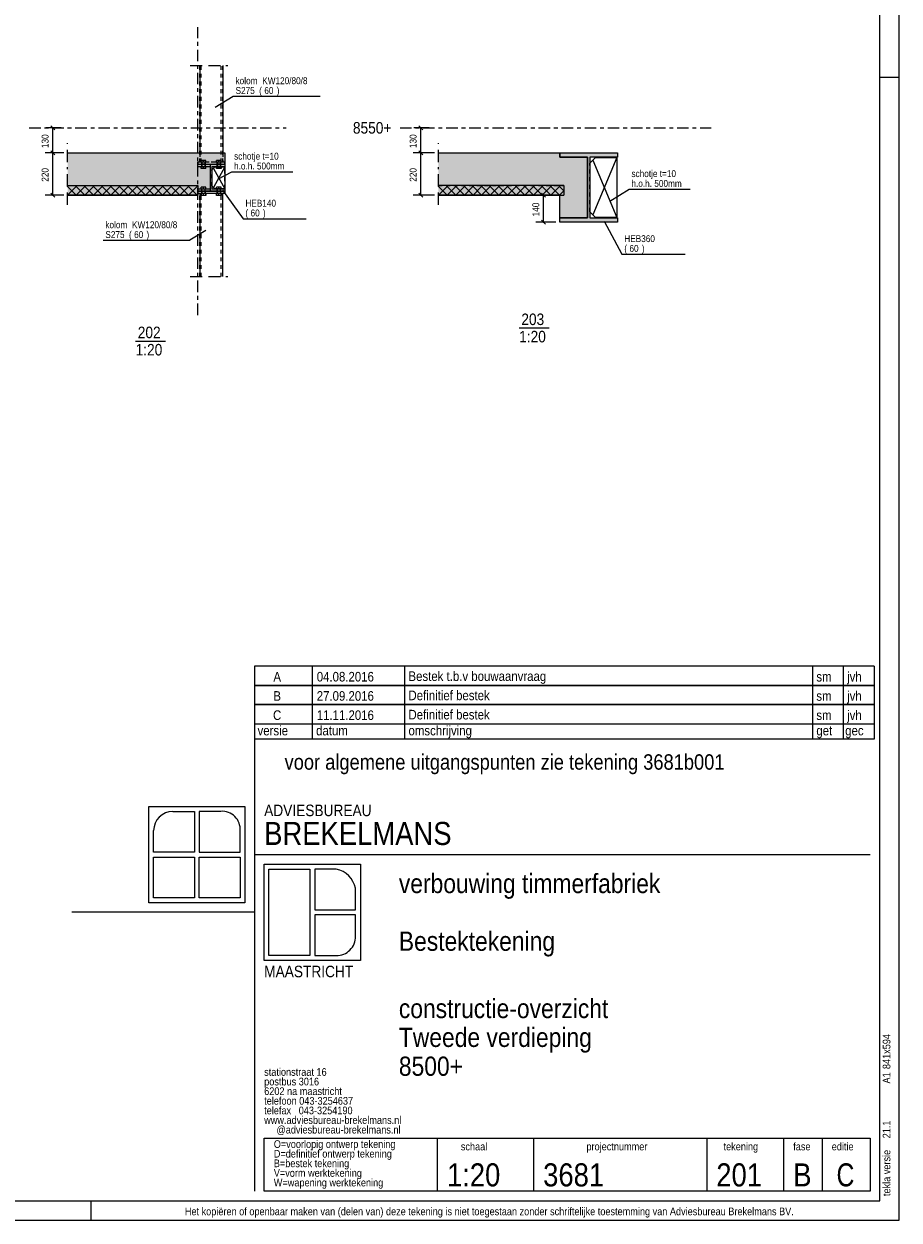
# Model space of a CAD drawing. Header units: millimetres. Extents: x -914 to -73, y -1403 to -809.
# Tile 53 of 79: x -301 to -73, y -1403 to -1092. Entities that reach past the tile are written whole.
import ezdxf

# ---------------------------------------------------------------- set-up
doc = ezdxf.new("R2010")
doc.units = ezdxf.units.MM
for name, pattern in [('XKITLINE00', [0]), ('XKITLINE01', [4, 1, -1, 1, -1]), ('XKITLINE02', [4, 2, -2]), ('XKITLINE03', [6, 3, -1, 1, -1])]:
    doc.linetypes.add(name, pattern=pattern)
for name, color, linetype, lineweight in [('Bout', 3, 'Continuous', 0), ('Grafisch object', 3, 'Continuous', 0), ('Offset', 4, 'Continuous', 0), ('Onderdeel', 2, 'Continuous', 0), ('Onderdeel label', 2, 'Continuous', 0), ('Overige objecten', 7, 'Continuous', 0), ('Stramien', 4, 'Continuous', 0), ('Tekening kader', 3, 'Continuous', 0), ('Tekst', 7, 'Continuous', 0)]:
    doc.layers.add(name, color=color, linetype=linetype, lineweight=lineweight)
doc.styles.add('ARIAL', font='arial.ttf')

msp = doc.modelspace()

# ---------------------------------------------------------------- hatches: boundary and pattern name
at = {"layer": 'Onderdeel'}
for points in [[(-255.41, -1125.55), (-255.41, -1128.55), (-252.08, -1128.55), (-252.08, -1135.55), (-255.41, -1135.55), (-255.43, -1136.55), (-289.23, -1136.55), (-289.23, -1125.55)], [(-255.41, -1128.55), (-255.41, -1125.55), (-248.41, -1125.55), (-248.41, -1128.55)], [(-161.31, -1136.55), (-192.85, -1136.55), (-192.85, -1125.55), (-161.31, -1125.55)], [(-161.31, -1126.68), (-161.31, -1125.55), (-146.31, -1125.55), (-146.31, -1126.68), (-153.5, -1126.68), (-153.5, -1142.43), (-146.31, -1142.43), (-146.31, -1143.55), (-161.31, -1143.55), (-161.31, -1142.43), (-154.12, -1142.43), (-154.12, -1126.68)], [(-255.41, -1129.15), (-255.41, -1128.55), (-248.41, -1128.55), (-248.41, -1129.15), (-251.73, -1129.15), (-251.73, -1134.95), (-248.41, -1134.95), (-248.41, -1135.55), (-255.41, -1135.55), (-255.41, -1134.95), (-252.08, -1134.95), (-252.08, -1129.15)], [(-161.31, -1142.43), (-161.31, -1126.68), (-154.12, -1126.68), (-154.12, -1142.43)], [(-255.41, -1136.55), (-289.23, -1136.55), (-289.23, -1134.05), (-255.41, -1134.05)], [(-160.31, -1136.55), (-192.85, -1136.55), (-192.85, -1134.05), (-160.31, -1134.05)]]:
    msp.add_hatch(color=256, dxfattribs=at).paths.add_polyline_path(points, flags=17)

# ---------------------------------------------------------------- linework, layer by layer
at = {"layer": 'Bout', "linetype": 'XKITLINE02', "lineweight": 0}
for p, q in [((-253.31, -1127.5), (-254.51, -1127.5)), ((-254.51, -1128), (-254.51, -1127.5)), ((-254.51, -1128), (-254.51, -1127.5)), ((-254.51, -1128), (-254.51, -1127.5)), ((-254.51, -1128), (-254.51, -1127.5)), ((-253.31, -1128), (-254.51, -1128)), ((-254.36, -1128.5), (-254.36, -1128)), ((-254.36, -1128.5), (-254.36, -1128)), ((-253.46, -1128.5), (-254.36, -1128.5)), ((-254.36, -1129.15), (-254.36, -1128.55)), ((-254.36, -1129.15), (-254.36, -1128.55)), ((-253.46, -1128.55), (-254.36, -1128.55)), ((-254.31, -1129.15), (-254.31, -1128)), ((-254.31, -1128), (-254.31, -1129.15)), ((-253.91, -1128), (-253.91, -1127.5)), ((-253.91, -1128), (-253.91, -1127.5)), ((-253.91, -1128), (-253.91, -1127.5)), ((-253.91, -1128), (-253.91, -1127.5)), ((-253.51, -1129.15), (-253.51, -1128)), ((-253.51, -1128), (-253.51, -1129.15)), ((-253.48, -1128.55), (-253.46, -1128.55)), ((-253.46, -1128.5), (-253.46, -1128)), ((-253.46, -1128.5), (-253.46, -1128)), ((-253.46, -1129.15), (-253.46, -1128.55)), ((-253.46, -1129.15), (-253.46, -1128.55)), ((-253.31, -1128), (-253.31, -1127.5)), ((-253.31, -1128), (-253.31, -1127.5)), ((-253.31, -1128), (-253.31, -1127.5)), ((-253.31, -1128), (-253.31, -1127.5)), ((-249.31, -1127.5), (-250.51, -1127.5)), ((-250.51, -1128), (-250.51, -1127.5)), ((-250.51, -1128), (-250.51, -1127.5)), ((-250.51, -1128), (-250.51, -1127.5)), ((-250.51, -1128), (-250.51, -1127.5)), ((-249.31, -1128), (-250.51, -1128)), ((-250.36, -1128.5), (-250.36, -1128)), ((-250.36, -1128.5), (-250.36, -1128)), ((-249.46, -1128.5), (-250.36, -1128.5)), ((-250.36, -1129.15), (-250.36, -1128.55)), ((-250.36, -1129.15), (-250.36, -1128.55)), ((-249.46, -1128.55), (-250.36, -1128.55)), ((-250.31, -1129.15), (-250.31, -1128)), ((-250.31, -1128), (-250.31, -1129.15)), ((-249.91, -1128), (-249.91, -1127.5)), ((-249.91, -1128), (-249.91, -1127.5)), ((-249.91, -1128), (-249.91, -1127.5)), ((-249.91, -1128), (-249.91, -1127.5)), ((-249.51, -1129.15), (-249.51, -1128)), ((-249.51, -1128), (-249.51, -1129.15)), ((-249.48, -1128.55), (-249.46, -1128.55)), ((-249.46, -1128.5), (-249.46, -1128)), ((-249.46, -1128.5), (-249.46, -1128)), ((-249.46, -1129.15), (-249.46, -1128.55)), ((-249.46, -1129.15), (-249.46, -1128.55)), ((-249.31, -1128), (-249.31, -1127.5)), ((-249.31, -1128), (-249.31, -1127.5)), ((-249.31, -1128), (-249.31, -1127.5)), ((-249.31, -1128), (-249.31, -1127.5)), ((-253.31, -1129.15), (-254.51, -1129.15)), ((-254.51, -1129.65), (-254.51, -1129.15)), ((-254.51, -1129.65), (-254.51, -1129.15)), ((-254.51, -1129.65), (-254.51, -1129.15)), ((-254.51, -1129.65), (-254.51, -1129.15)), ((-253.31, -1129.65), (-254.51, -1129.65)), ((-253.91, -1129.65), (-253.91, -1129.15)), ((-253.91, -1129.65), (-253.91, -1129.15)), ((-253.91, -1129.65), (-253.91, -1129.15)), ((-253.91, -1129.65), (-253.91, -1129.15)), ((-253.31, -1129.65), (-253.31, -1129.15)), ((-253.31, -1129.65), (-253.31, -1129.15)), ((-253.31, -1129.65), (-253.31, -1129.15)), ((-253.31, -1129.65), (-253.31, -1129.15)), ((-249.31, -1129.15), (-250.51, -1129.15)), ((-250.51, -1129.65), (-250.51, -1129.15)), ((-250.51, -1129.65), (-250.51, -1129.15)), ((-250.51, -1129.65), (-250.51, -1129.15)), ((-250.51, -1129.2), (-250.51, -1129.65)), ((-249.31, -1129.65), (-250.51, -1129.65)), ((-249.91, -1129.65), (-249.91, -1129.15)), ((-249.91, -1129.65), (-249.91, -1129.15)), ((-249.91, -1129.65), (-249.91, -1129.15)), ((-249.91, -1129.2), (-249.91, -1129.65)), ((-249.31, -1129.65), (-249.31, -1129.15)), ((-249.31, -1129.65), (-249.31, -1129.15)), ((-249.31, -1129.65), (-249.31, -1129.15)), ((-249.31, -1129.2), (-249.31, -1129.65)), ((-253.31, -1134.45), (-254.51, -1134.45)), ((-254.51, -1134.95), (-254.51, -1134.45)), ((-254.51, -1134.95), (-254.51, -1134.45)), ((-254.51, -1134.95), (-254.51, -1134.45)), ((-254.51, -1134.95), (-254.51, -1134.45)), ((-253.31, -1134.95), (-254.51, -1134.95)), ((-254.36, -1135.55), (-254.36, -1134.95)), ((-254.36, -1135.55), (-254.36, -1134.95)), ((-254.31, -1135.55), (-254.31, -1134.95)), ((-254.31, -1136.1), (-254.31, -1134.95)), ((-253.91, -1134.95), (-253.91, -1134.45)), ((-253.91, -1134.95), (-253.91, -1134.45)), ((-253.91, -1134.95), (-253.91, -1134.45)), ((-253.91, -1134.95), (-253.91, -1134.45)), ((-253.51, -1135.55), (-253.51, -1134.95)), ((-253.51, -1136.1), (-253.51, -1134.95)), ((-253.46, -1135.55), (-253.46, -1134.95)), ((-253.46, -1135.55), (-253.46, -1134.95)), ((-253.31, -1134.95), (-253.31, -1134.45)), ((-253.31, -1134.95), (-253.31, -1134.45)), ((-253.31, -1134.95), (-253.31, -1134.45)), ((-253.31, -1134.95), (-253.31, -1134.45)), ((-249.31, -1134.45), (-250.51, -1134.45)), ((-250.51, -1134.95), (-250.51, -1134.45)), ((-250.51, -1134.9), (-250.51, -1134.45)), ((-250.51, -1134.95), (-250.51, -1134.45)), ((-250.51, -1134.95), (-250.51, -1134.45)), ((-249.31, -1134.95), (-250.51, -1134.95)), ((-250.36, -1135.55), (-250.36, -1134.95)), ((-250.36, -1135.55), (-250.36, -1134.95)), ((-250.31, -1135.55), (-250.31, -1134.95)), ((-250.31, -1136.1), (-250.31, -1134.95)), ((-249.91, -1134.9), (-249.91, -1134.45)), ((-249.91, -1134.95), (-249.91, -1134.45)), ((-249.91, -1134.95), (-249.91, -1134.45)), ((-249.91, -1134.95), (-249.91, -1134.45)), ((-249.51, -1135.55), (-249.51, -1134.95)), ((-249.51, -1136.1), (-249.51, -1134.95)), ((-249.46, -1135.55), (-249.46, -1134.95)), ((-249.46, -1135.55), (-249.46, -1134.95)), ((-249.31, -1134.9), (-249.31, -1134.45)), ((-249.31, -1134.95), (-249.31, -1134.45)), ((-249.31, -1134.95), (-249.31, -1134.45)), ((-249.31, -1134.95), (-249.31, -1134.45)), ((-253.31, -1136.1), (-254.51, -1136.1)), ((-254.51, -1136.6), (-254.51, -1136.1)), ((-254.51, -1136.6), (-254.51, -1136.1)), ((-254.51, -1136.6), (-254.51, -1136.1)), ((-253.46, -1135.55), (-254.36, -1135.55)), ((-254.36, -1136.1), (-254.36, -1135.6)), ((-254.36, -1136.1), (-254.36, -1135.6)), ((-253.46, -1135.6), (-254.36, -1135.6)), ((-254.31, -1135.6), (-254.31, -1136.1)), ((-253.91, -1136.6), (-253.91, -1136.1)), ((-253.91, -1136.6), (-253.91, -1136.1)), ((-253.91, -1136.6), (-253.91, -1136.1)), ((-253.51, -1135.6), (-253.51, -1136.1)), ((-253.48, -1135.55), (-253.46, -1135.55)), ((-253.46, -1136.1), (-253.46, -1135.6)), ((-253.46, -1136.1), (-253.46, -1135.6)), ((-253.31, -1136.6), (-253.31, -1136.1)), ((-253.31, -1136.6), (-253.31, -1136.1)), ((-253.31, -1136.1), (-253.31, -1136.6)), ((-253.31, -1136.6), (-253.31, -1136.6)), ((-253.31, -1136.6), (-253.31, -1136.6)), ((-253.31, -1136.6), (-253.31, -1136.6)), ((-249.31, -1136.1), (-250.51, -1136.1)), ((-250.51, -1136.6), (-250.51, -1136.1)), ((-250.51, -1136.6), (-250.51, -1136.1)), ((-250.51, -1136.6), (-250.51, -1136.1)), ((-250.36, -1135.55), (-249.46, -1135.55)), ((-250.36, -1136.1), (-250.36, -1135.6)), ((-250.36, -1136.1), (-250.36, -1135.6)), ((-249.46, -1135.6), (-250.36, -1135.6)), ((-250.31, -1135.6), (-250.31, -1136.1)), ((-249.91, -1136.6), (-249.91, -1136.1)), ((-249.91, -1136.6), (-249.91, -1136.1)), ((-249.91, -1136.6), (-249.91, -1136.1)), ((-249.51, -1135.6), (-249.51, -1136.1)), ((-249.48, -1135.55), (-249.46, -1135.55)), ((-249.46, -1136.1), (-249.46, -1135.6)), ((-249.46, -1136.1), (-249.46, -1135.6)), ((-249.31, -1136.6), (-249.31, -1136.1)), ((-249.31, -1136.6), (-249.31, -1136.1)), ((-249.31, -1136.1), (-249.31, -1136.6)), ((-249.31, -1136.6), (-249.31, -1136.6)), ((-249.31, -1136.6), (-249.31, -1136.6)), ((-249.31, -1136.6), (-249.31, -1136.6))]:
    msp.add_line(p, q, dxfattribs=at)
at = {"layer": 'Bout', "linetype": 'XKITLINE00', "lineweight": 0}
for p, q in [((-250.51, -1129.15), (-250.51, -1129.2)), ((-249.91, -1129.15), (-249.91, -1129.2)), ((-249.31, -1129.15), (-249.31, -1129.2)), ((-250.51, -1134.95), (-250.51, -1134.9)), ((-249.91, -1134.95), (-249.91, -1134.9)), ((-249.31, -1134.95), (-249.31, -1134.9)), ((-254.51, -1136.1), (-254.51, -1136.6)), ((-254.51, -1136.6), (-254.51, -1136.6)), ((-253.31, -1136.6), (-254.51, -1136.6)), ((-254.31, -1135.55), (-254.31, -1135.6)), ((-253.91, -1136.6), (-253.91, -1136.1)), ((-253.51, -1135.55), (-253.51, -1135.6)), ((-253.31, -1136.6), (-253.31, -1136.1)), ((-250.51, -1136.1), (-250.51, -1136.6)), ((-250.51, -1136.6), (-250.51, -1136.6)), ((-249.31, -1136.6), (-250.51, -1136.6)), ((-250.31, -1135.55), (-250.31, -1135.6)), ((-249.91, -1136.6), (-249.91, -1136.1)), ((-249.51, -1135.55), (-249.51, -1135.6)), ((-249.31, -1136.6), (-249.31, -1136.1))]:
    msp.add_line(p, q, dxfattribs=at)
at = {"layer": 'Grafisch object', "linetype": 'XKITLINE00', "lineweight": 0}
for p, q in [((-257.41, -1102.85), (-254.23, -1102.85)), ((-252.64, -1102.85), (-249.47, -1102.85)), ((-248.13, -1102.85), (-247.63, -1102.85)), ((-289.23, -1123.18), (-289.23, -1123.05)), ((-289.23, -1127.94), (-289.23, -1124.77)), ((-192.85, -1123.18), (-192.85, -1123.05)), ((-192.85, -1127.94), (-192.85, -1124.77)), ((-146.5, -1126.73), (-152.75, -1141.63)), ((-152.75, -1127.48), (-146.5, -1142.38)), ((-289.23, -1129.78), (-289.23, -1129.28)), ((-289.23, -1134.29), (-289.23, -1131.12)), ((-248.41, -1129.2), (-251.36, -1134.53)), ((-251.36, -1129.58), (-248.41, -1134.9)), ((-192.85, -1129.78), (-192.85, -1129.28)), ((-192.85, -1134.29), (-192.85, -1131.12)), ((-289.23, -1139.05), (-289.23, -1135.88)), ((-192.85, -1139.05), (-192.85, -1135.88)), ((-257.41, -1157.73), (-254.23, -1157.73)), ((-252.64, -1157.73), (-249.47, -1157.73)), ((-248.13, -1157.73), (-247.63, -1157.73))]:
    msp.add_line(p, q, dxfattribs=at)
at = {"layer": 'Offset', "linetype": 'XKITLINE00', "lineweight": 0}
for p, q in [((-290.92, -1119.05), (-294.88, -1119.05)), ((-293.59, -1118.54), (-292.57, -1119.56)), ((-293.08, -1125.55), (-293.08, -1119.05)), ((-195.28, -1119.05), (-199.24, -1119.05)), ((-197.95, -1118.54), (-196.93, -1119.56)), ((-197.44, -1125.55), (-197.44, -1119.05)), ((-290.23, -1125.55), (-295.09, -1125.55)), ((-290.23, -1125.55), (-295.09, -1125.55)), ((-293.59, -1125.04), (-292.57, -1126.06)), ((-293.59, -1125.04), (-292.57, -1126.06)), ((-293.08, -1136.55), (-293.08, -1125.55)), ((-193.85, -1125.55), (-199.45, -1125.55)), ((-193.85, -1125.55), (-199.45, -1125.55)), ((-197.95, -1125.04), (-196.93, -1126.06)), ((-197.95, -1125.04), (-196.93, -1126.06)), ((-197.44, -1136.55), (-197.44, -1125.55)), ((-290.23, -1136.55), (-295.09, -1136.55)), ((-293.59, -1136.04), (-292.57, -1137.06)), ((-193.85, -1136.55), (-199.45, -1136.55)), ((-197.95, -1136.04), (-196.93, -1137.06)), ((-162.31, -1136.55), (-167.56, -1136.55)), ((-166.06, -1136.04), (-165.04, -1137.06)), ((-165.55, -1143.55), (-165.55, -1136.55)), ((-162.31, -1143.55), (-167.56, -1143.55)), ((-166.06, -1143.04), (-165.04, -1144.06))]:
    msp.add_line(p, q, dxfattribs=at)
at = {"layer": 'Offset'}
for p in [(-293.08, -1119.05), (-197.44, -1119.05), (-293.08, -1125.55), (-293.08, -1125.55), (-197.44, -1125.55), (-197.44, -1125.55), (-293.08, -1136.55), (-197.44, -1136.55), (-165.55, -1136.55), (-165.55, -1143.55)]:
    msp.add_point(p, dxfattribs=at)
at = {"layer": 'Onderdeel', "linetype": 'XKITLINE00', "lineweight": 0}
for p, q in [((-254.91, -1102.85), (-254.91, -1125.55)), ((-248.91, -1102.85), (-248.91, -1125.55)), ((-289.23, -1125.55), (-255.41, -1125.55)), ((-255.41, -1125.55), (-248.41, -1125.55)), ((-248.41, -1125.55), (-248.41, -1128.55)), ((-192.85, -1125.55), (-161.31, -1125.55)), ((-161.31, -1125.55), (-161.31, -1126.68)), ((-161.31, -1125.55), (-146.31, -1125.55)), ((-161.31, -1126.68), (-161.31, -1125.55)), ((-146.31, -1125.55), (-146.31, -1126.68)), ((-248.41, -1128.55), (-255.41, -1128.55)), ((-255.41, -1129.15), (-255.41, -1128.55)), ((-252.08, -1135.55), (-252.08, -1128.55)), ((-252.08, -1128.55), (-252.08, -1128.55)), ((-248.41, -1128.55), (-252.08, -1128.55)), ((-248.41, -1128.55), (-248.41, -1129.15)), ((-161.31, -1126.68), (-161.31, -1126.68)), ((-161.31, -1126.68), (-154.12, -1126.68)), ((-154.12, -1126.68), (-161.31, -1126.68)), ((-154.12, -1126.68), (-154.12, -1142.43)), ((-154.12, -1142.43), (-154.12, -1126.68)), ((-146.31, -1126.68), (-153.5, -1126.68)), ((-153.5, -1126.68), (-153.5, -1142.43)), ((-153.5, -1128.23), (-152, -1126.73)), ((-152, -1126.73), (-146.5, -1126.73)), ((-146.5, -1126.73), (-146.5, -1142.38)), ((-252.08, -1129.15), (-255.41, -1129.15)), ((-252.08, -1134.95), (-252.08, -1129.15)), ((-252.08, -1129.15), (-252.08, -1129.15)), ((-248.41, -1129.15), (-251.73, -1129.15)), ((-251.73, -1129.15), (-251.73, -1134.95)), ((-251.73, -1129.95), (-250.98, -1129.2)), ((-250.98, -1129.2), (-248.41, -1129.2)), ((-248.41, -1129.15), (-248.41, -1129.15)), ((-248.41, -1129.2), (-248.41, -1134.9)), ((-289.23, -1136.55), (-286.73, -1134.05)), ((-289.23, -1134.31), (-288.98, -1134.05)), ((-289.23, -1134.05), (-255.41, -1134.05)), ((-288.11, -1135.43), (-289.23, -1134.31)), ((-286.99, -1134.31), (-287.24, -1134.05)), ((-286.99, -1136.55), (-284.49, -1134.05)), ((-284.74, -1136.55), (-286.99, -1134.31)), ((-282.5, -1136.55), (-285, -1134.05)), ((-284.74, -1136.55), (-282.24, -1134.05)), ((-280.25, -1136.55), (-282.75, -1134.05)), ((-282.5, -1136.55), (-280, -1134.05)), ((-278.01, -1136.55), (-280.51, -1134.05)), ((-280.25, -1136.55), (-277.75, -1134.05)), ((-275.76, -1136.55), (-278.26, -1134.05)), ((-278.01, -1136.55), (-275.51, -1134.05)), ((-273.52, -1136.55), (-276.02, -1134.05)), ((-275.76, -1136.55), (-273.26, -1134.05)), ((-271.27, -1136.55), (-273.77, -1134.05)), ((-273.52, -1136.55), (-271.02, -1134.05)), ((-269.03, -1136.55), (-271.53, -1134.05)), ((-271.27, -1136.55), (-268.77, -1134.05)), ((-266.78, -1136.55), (-269.28, -1134.05)), ((-269.03, -1136.55), (-266.53, -1134.05)), ((-264.54, -1136.55), (-267.04, -1134.05)), ((-266.78, -1136.55), (-264.28, -1134.05)), ((-262.29, -1136.55), (-264.79, -1134.05)), ((-264.54, -1136.55), (-262.04, -1134.05)), ((-260.05, -1136.55), (-262.55, -1134.05)), ((-262.29, -1136.55), (-259.79, -1134.05)), ((-257.8, -1136.55), (-260.3, -1134.05)), ((-260.05, -1136.55), (-257.55, -1134.05)), ((-255.56, -1136.55), (-258.06, -1134.05)), ((-257.8, -1136.55), (-255.41, -1134.16)), ((-255.41, -1134.46), (-255.81, -1134.05)), ((-255.41, -1134.05), (-255.41, -1134.05)), ((-255.41, -1134.05), (-255.41, -1136.55)), ((-255.41, -1135.55), (-255.41, -1134.95)), ((-255.41, -1134.95), (-255.41, -1134.95)), ((-252.08, -1134.95), (-255.41, -1134.95)), ((-251.73, -1134.15), (-250.98, -1134.9)), ((-251.73, -1134.95), (-251.73, -1134.95)), ((-248.41, -1134.95), (-251.73, -1134.95)), ((-248.41, -1134.9), (-250.98, -1134.9)), ((-248.41, -1134.95), (-248.41, -1135.55)), ((-192.85, -1136.55), (-190.35, -1134.05)), ((-192.85, -1134.31), (-192.6, -1134.05)), ((-160.31, -1134.05), (-192.85, -1134.05)), ((-191.73, -1135.43), (-192.85, -1134.31)), ((-190.61, -1134.31), (-190.86, -1134.05)), ((-190.61, -1136.55), (-188.11, -1134.05)), ((-188.36, -1136.55), (-190.61, -1134.31)), ((-186.12, -1136.55), (-188.62, -1134.05)), ((-188.36, -1136.55), (-185.86, -1134.05)), ((-183.87, -1136.55), (-186.37, -1134.05)), ((-186.12, -1136.55), (-183.62, -1134.05)), ((-181.63, -1136.55), (-184.13, -1134.05)), ((-183.87, -1136.55), (-181.37, -1134.05)), ((-179.38, -1136.55), (-181.88, -1134.05)), ((-181.63, -1136.55), (-179.13, -1134.05)), ((-177.14, -1136.55), (-179.64, -1134.05)), ((-179.38, -1136.55), (-176.88, -1134.05)), ((-174.89, -1136.55), (-177.39, -1134.05)), ((-177.14, -1136.55), (-174.64, -1134.05)), ((-172.65, -1136.55), (-175.15, -1134.05)), ((-174.89, -1136.55), (-172.39, -1134.05)), ((-170.4, -1136.55), (-172.9, -1134.05)), ((-172.65, -1136.55), (-170.15, -1134.05)), ((-168.16, -1136.55), (-170.66, -1134.05)), ((-170.4, -1136.55), (-167.9, -1134.05)), ((-165.91, -1136.55), (-168.41, -1134.05)), ((-168.16, -1136.55), (-165.66, -1134.05)), ((-163.67, -1136.55), (-166.17, -1134.05)), ((-165.91, -1136.55), (-163.41, -1134.05)), ((-161.42, -1136.55), (-163.92, -1134.05)), ((-163.67, -1136.55), (-161.17, -1134.05)), ((-160.31, -1135.42), (-161.68, -1134.05)), ((-160.31, -1134.05), (-160.31, -1134.05)), ((-160.31, -1134.05), (-160.31, -1136.55)), ((-289.23, -1136.55), (-289.23, -1136.55)), ((-289.23, -1136.55), (-289.23, -1136.55)), ((-289.23, -1136.55), (-289.23, -1136.55)), ((-255.43, -1136.55), (-289.23, -1136.55)), ((-289.23, -1136.55), (-255.41, -1136.55)), ((-286.99, -1136.55), (-288.11, -1135.43)), ((-255.55, -1136.54), (-255.41, -1136.4)), ((-255.41, -1135.55), (-255.43, -1136.55)), ((-252.08, -1135.55), (-255.41, -1135.55)), ((-248.41, -1135.55), (-255.41, -1135.55)), ((-255.41, -1135.6), (-255.41, -1135.6)), ((-248.41, -1135.6), (-255.41, -1135.6)), ((-248.41, -1136.1), (-255.41, -1136.1)), ((-254.91, -1136.1), (-254.91, -1157.73)), ((-248.91, -1157.73), (-248.91, -1136.1)), ((-248.41, -1135.55), (-248.41, -1135.55)), ((-248.41, -1135.6), (-248.41, -1136.1)), ((-192.85, -1136.55), (-192.85, -1136.55)), ((-192.85, -1136.55), (-192.85, -1136.55)), ((-192.85, -1136.55), (-192.85, -1136.55)), ((-192.85, -1136.55), (-160.31, -1136.55)), ((-161.31, -1136.55), (-192.85, -1136.55)), ((-190.61, -1136.55), (-191.73, -1135.43)), ((-161.42, -1136.55), (-160.31, -1135.44)), ((-161.31, -1142.43), (-161.31, -1136.55)), ((-160.31, -1136.55), (-160.31, -1136.55)), ((-153.5, -1140.88), (-152, -1142.38)), ((-154.12, -1142.43), (-161.31, -1142.43)), ((-161.31, -1143.55), (-161.31, -1142.43)), ((-161.31, -1142.43), (-154.12, -1142.43)), ((-146.31, -1143.55), (-161.31, -1143.55)), ((-153.5, -1142.43), (-146.31, -1142.43)), ((-146.5, -1142.38), (-152, -1142.38)), ((-146.31, -1142.43), (-146.31, -1143.55))]:
    msp.add_line(p, q, dxfattribs=at)
at = {"layer": 'Onderdeel', "linetype": 'XKITLINE01', "lineweight": 0}
for p, q in [((-254.91, -1128), (-254.91, -1102.85)), ((-254.51, -1128), (-254.51, -1102.85)), ((-254.51, -1128), (-254.51, -1102.85)), ((-249.31, -1128), (-249.31, -1102.85)), ((-249.31, -1128), (-249.31, -1102.85)), ((-248.91, -1128), (-248.91, -1102.85)), ((-254.91, -1125.55), (-254.91, -1128)), ((-248.91, -1125.55), (-248.91, -1128)), ((-255.41, -1128.5), (-255.41, -1128)), ((-255.41, -1128), (-255.41, -1128)), ((-255.41, -1128), (-255.41, -1128.5)), ((-248.41, -1128), (-255.41, -1128)), ((-255.41, -1128.5), (-255.41, -1128.5)), ((-255.41, -1128.5), (-248.41, -1128.5)), ((-248.91, -1128), (-254.91, -1128)), ((-248.41, -1128.5), (-248.41, -1128)), ((-248.41, -1128), (-248.41, -1128.5)), ((-153.5, -1128.23), (-152, -1126.73)), ((-153.5, -1140.88), (-153.5, -1128.23)), ((-153.5, -1140.88), (-153.5, -1128.23)), ((-152, -1126.73), (-146.5, -1126.73)), ((-146.5, -1126.73), (-146.5, -1142.38)), ((-251.73, -1129.95), (-250.98, -1129.2)), ((-251.73, -1134.15), (-251.73, -1129.95)), ((-251.73, -1134.15), (-251.73, -1129.95)), ((-251.73, -1134.15), (-251.73, -1129.95)), ((-251.73, -1134.15), (-251.73, -1129.95)), ((-250.98, -1129.2), (-248.41, -1129.2)), ((-248.41, -1129.2), (-248.41, -1134.9)), ((-248.41, -1129.2), (-248.41, -1134.9)), ((-248.41, -1134.9), (-248.41, -1129.2)), ((-250.98, -1134.9), (-251.73, -1134.15)), ((-248.41, -1134.9), (-250.98, -1134.9)), ((-192.85, -1134.05), (-160.31, -1134.05)), ((-160.31, -1134.05), (-160.31, -1136.55)), ((-160.31, -1134.05), (-160.31, -1134.05)), ((-160.31, -1134.05), (-160.31, -1134.05)), ((-160.31, -1134.05), (-160.31, -1136.55)), ((-255.41, -1135.6), (-255.41, -1136.1)), ((-255.41, -1136.1), (-255.41, -1135.6)), ((-255.41, -1136.1), (-255.41, -1136.1)), ((-248.91, -1136.1), (-254.91, -1136.1)), ((-254.91, -1157.73), (-254.91, -1136.1)), ((-254.51, -1157.73), (-254.51, -1136.1)), ((-254.51, -1157.73), (-254.51, -1136.1)), ((-249.31, -1157.73), (-249.31, -1136.1)), ((-249.31, -1157.73), (-249.31, -1136.1)), ((-248.91, -1136.1), (-248.91, -1136.1)), ((-248.91, -1157.73), (-248.91, -1136.1)), ((-248.41, -1135.6), (-248.41, -1135.6)), ((-248.41, -1136.1), (-248.41, -1135.6)), ((-248.41, -1136.1), (-248.41, -1136.1)), ((-192.85, -1136.55), (-160.31, -1136.55)), ((-152, -1142.38), (-153.5, -1140.88)), ((-146.5, -1142.38), (-152, -1142.38))]:
    msp.add_line(p, q, dxfattribs=at)
at = {"layer": 'Onderdeel label', "linetype": 'XKITLINE00', "lineweight": 0}
for p, q in [((-250.91, -1113.67), (-246.19, -1110.85)), ((-246.19, -1110.85), (-223.61, -1110.85)), ((-248.98, -1135.25), (-243.63, -1142.68)), ((-243.63, -1142.68), (-227.2, -1142.68)), ((-149.78, -1143.33), (-145.16, -1151.9)), ((-253.31, -1145.75), (-257.45, -1148.29)), ((-280.03, -1148.29), (-257.45, -1148.29)), ((-145.16, -1151.9), (-128.72, -1151.9))]:
    msp.add_line(p, q, dxfattribs=at)
at = {"layer": 'Overige objecten', "linetype": 'XKITLINE00', "lineweight": 0}
for p, q in [((-171.88, -1171.07), (-164.09, -1171.07)), ((-271.56, -1174.48), (-263.77, -1174.48)), ((-240.65, -1258.98), (-240.65, -1263.98)), ((-79.65, -1258.98), (-240.65, -1258.98)), ((-225.65, -1258.98), (-225.65, -1263.98)), ((-201.65, -1258.98), (-201.65, -1263.98)), ((-95.65, -1258.98), (-95.65, -1263.98)), ((-87.65, -1258.98), (-87.65, -1263.98)), ((-79.65, -1258.98), (-79.65, -1263.98)), ((-240.65, -1263.98), (-79.65, -1263.98)), ((-240.65, -1263.98), (-240.65, -1268.98)), ((-79.65, -1263.98), (-240.65, -1263.98)), ((-225.65, -1263.98), (-225.65, -1268.98)), ((-201.65, -1263.98), (-201.65, -1268.98)), ((-95.65, -1263.98), (-95.65, -1268.98)), ((-87.65, -1263.98), (-87.65, -1268.98)), ((-79.65, -1263.98), (-79.65, -1268.98)), ((-240.65, -1268.98), (-79.65, -1268.98)), ((-240.65, -1268.98), (-240.65, -1273.98)), ((-79.65, -1268.98), (-240.65, -1268.98)), ((-225.65, -1268.98), (-225.65, -1273.98)), ((-201.65, -1268.98), (-201.65, -1273.98)), ((-95.65, -1268.98), (-95.65, -1273.98)), ((-87.65, -1268.98), (-87.65, -1273.98)), ((-79.65, -1268.98), (-79.65, -1273.98)), ((-240.65, -1273.98), (-79.65, -1273.98)), ((-240.65, -1273.98), (-240.65, -1277.98)), ((-240.65, -1273.98), (-79.65, -1273.98)), ((-225.65, -1273.98), (-225.65, -1277.98)), ((-201.65, -1273.98), (-201.65, -1277.98)), ((-95.65, -1273.98), (-95.65, -1277.98)), ((-87.65, -1273.98), (-87.65, -1277.98)), ((-79.65, -1273.98), (-79.65, -1277.98)), ((-79.65, -1277.98), (-240.65, -1277.98)), ((-240.65, -1277.98), (-240.65, -1395.48)), ((-268.15, -1295.48), (-243.15, -1295.48)), ((-268.15, -1320.48), (-268.15, -1295.48)), ((-243.15, -1295.48), (-243.15, -1320.48)), ((-261.9, -1296.73), (-256.27, -1296.73)), ((-256.27, -1296.73), (-256.27, -1307.36)), ((-255.02, -1296.73), (-255.02, -1307.36)), ((-249.4, -1296.73), (-255.02, -1296.73)), ((-266.9, -1307.36), (-266.9, -1301.73)), ((-244.4, -1307.36), (-244.4, -1301.73)), ((-256.27, -1307.36), (-266.9, -1307.36)), ((-266.9, -1308.61), (-256.27, -1308.61)), ((-266.9, -1319.23), (-266.9, -1308.61)), ((-256.27, -1308.61), (-256.27, -1319.23)), ((-255.02, -1307.36), (-244.4, -1307.36)), ((-255.02, -1308.61), (-244.4, -1308.61)), ((-255.02, -1319.23), (-255.02, -1308.61)), ((-244.4, -1308.61), (-244.4, -1319.23)), ((-240.65, -1307.98), (-80.65, -1307.98)), ((-238.15, -1310.48), (-213.15, -1310.48)), ((-238.15, -1335.48), (-238.15, -1310.48)), ((-236.9, -1311.73), (-226.27, -1311.73)), ((-236.9, -1334.23), (-236.9, -1311.73)), ((-226.27, -1311.73), (-226.27, -1334.23)), ((-225.02, -1311.73), (-225.02, -1322.36)), ((-219.4, -1311.73), (-225.02, -1311.73)), ((-213.15, -1310.48), (-213.15, -1335.48)), ((-214.4, -1322.36), (-214.4, -1316.73)), ((-243.15, -1320.48), (-268.15, -1320.48)), ((-256.27, -1319.23), (-266.9, -1319.23)), ((-244.4, -1319.23), (-255.02, -1319.23)), ((-240.65, -1322.98), (-288.15, -1322.98)), ((-225.02, -1322.36), (-214.4, -1322.36)), ((-225.02, -1323.61), (-225.02, -1334.23)), ((-223.15, -1323.61), (-225.02, -1323.61)), ((-214.4, -1323.61), (-223.15, -1323.61)), ((-214.4, -1329.23), (-214.4, -1323.61)), ((-213.15, -1335.48), (-238.15, -1335.48)), ((-226.27, -1334.23), (-236.9, -1334.23)), ((-225.02, -1334.23), (-219.4, -1334.23)), ((-238.15, -1395.48), (-238.15, -1381.73)), ((-238.15, -1381.73), (-80.65, -1381.73)), ((-193.15, -1381.73), (-193.15, -1395.48)), ((-168.15, -1381.73), (-168.15, -1395.48)), ((-123.15, -1381.73), (-123.15, -1395.48)), ((-103.15, -1381.73), (-103.15, -1395.48)), ((-93.15, -1381.73), (-93.15, -1395.48)), ((-80.65, -1381.73), (-80.65, -1395.48)), ((-80.65, -1395.48), (-238.15, -1395.48))]:
    msp.add_line(p, q, dxfattribs=at)
for centre, radius, start, end in [((-261.81, -1301.82), 5.09, 91.0045, 178.9955), ((-249.07, -1301.41), 4.69, 356.0104, 93.9896), ((-220.87, -1318.2), 6.63, 12.7928, 77.2072), ((-219.34, -1329.29), 4.94, 269.2837, 0.7163)]:
    msp.add_arc(centre, radius, start, end, dxfattribs=at)
at = {"layer": 'Stramien', "linetype": 'XKITLINE03', "lineweight": 0}
for p, q in [((-255.41, -1167.73), (-255.41, -1092.85)), ((-299.23, -1119.05), (-232.4, -1119.05)), ((-202.85, -1119.05), (-121.96, -1119.05))]:
    msp.add_line(p, q, dxfattribs=at)
at = {"layer": 'Tekening kader', "linetype": 'XKITLINE00', "lineweight": 0}
for p, q in [((-73.15, -1402.98), (-73.15, -808.98)), ((-78.15, -1397.98), (-78.15, -813.98)), ((-73.15, -1105.98), (-78.15, -1105.98)), ((-909.15, -1397.98), (-78.15, -1397.98)), ((-283.15, -1402.98), (-283.15, -1397.98)), ((-914.15, -1402.98), (-73.15, -1402.98))]:
    msp.add_line(p, q, dxfattribs=at)
at = {"layer": 'Tekst', "linetype": 'XKITLINE00', "lineweight": 0}
for p, q in [((-250.21, -1132.36), (-246.57, -1130.47)), ((-246.57, -1130.47), (-230.69, -1130.47)), ((-148.3, -1138.08), (-143.3, -1135)), ((-143.3, -1135), (-127.42, -1135))]:
    msp.add_line(p, q, dxfattribs=at)

# ---------------------------------------------------------------- texts
at = {"layer": 'Offset', "style": 'ARIAL', "width": 0.85}
for s, p in [('130', (-294.19, -1124.31)), ('130', (-198.55, -1124.31)), ('220', (-294.19, -1133.06)), ('220', (-198.55, -1133.06)), ('140', (-166.66, -1142.06))]:
    msp.add_text(s, height=1.8, rotation=90.0002, dxfattribs=at).set_placement(p)
at = {"layer": 'Onderdeel label', "style": 'ARIAL', "width": 0.85}
for s, p in [('kolom', (-245.59, -1107.7)), ('KW120/80/8', (-238.65, -1107.7)), ('S275', (-245.59, -1110.25)), ('(', (-239.45, -1110.25)), ('60', (-238.11, -1110.25)), (')', (-234.9, -1110.25)), ('HEB140', (-243.03, -1139.53)), ('(', (-243.03, -1142.08)), ('60', (-241.69, -1142.08)), (')', (-238.48, -1142.08)), ('kolom', (-279.43, -1145.14)), ('KW120/80/8', (-272.49, -1145.14)), ('S275', (-279.43, -1147.69)), ('(', (-273.29, -1147.69)), ('60', (-271.95, -1147.69)), (')', (-268.74, -1147.69)), ('HEB360', (-144.56, -1148.75)), ('(', (-144.56, -1151.3)), ('60', (-143.22, -1151.3)), (')', (-140.01, -1151.3))]:
    msp.add_text(s, height=1.8, dxfattribs=at).set_placement(p)
at = {"layer": 'Overige objecten', "style": 'ARIAL'}
for s, height, width, p in [('203', 3, 0.85, (-171.32, -1170.32)), ('202', 3, 0.85, (-271, -1173.73)), ('1:20', 3, 0.85, (-171.88, -1174.82)), ('1:20', 3, 0.85, (-271.56, -1178.23)), ('A', 2.5, 0.85, (-235.76, -1262.98)), ('04.08.2016', 2.5, 0.85, (-224.49, -1262.98)), ('Bestek t.b.v bouwaanvraag', 2.5, 0.85, (-200.65, -1262.84)), ('sm', 2.5, 0.85, (-94.65, -1262.98)), ('jvh', 2.5, 0.85, (-86.65, -1262.98)), ('B', 2.5, 0.85, (-235.76, -1267.98)), ('27.09.2016', 2.5, 0.85, (-224.49, -1267.98)), ('Definitief bestek', 2.5, 0.85, (-200.65, -1267.84)), ('jvh', 2.5, 0.85, (-86.65, -1267.98)), ('sm', 2.5, 0.85, (-94.65, -1267.98)), ('C', 2.5, 0.85, (-235.85, -1272.98)), ('11.11.2016', 2.5, 0.85, (-224.49, -1272.98)), ('Definitief bestek', 2.5, 0.85, (-200.65, -1272.84)), ('sm', 2.5, 0.85, (-94.65, -1272.98)), ('jvh', 2.5, 0.85, (-86.65, -1272.98)), ('versie', 2.5, 0.85, (-239.87, -1276.98)), ('datum', 2.5, 0.85, (-224.65, -1276.98)), ('omschrijving', 2.5, 0.85, (-200.65, -1276.98)), ('get', 2.5, 0.85, (-94.65, -1276.98)), ('gec', 2.5, 0.85, (-87.15, -1276.98)), ('ADVIESBUREAU', 3, 0.85, (-238.15, -1297.98)), ('BREKELMANS', 6, 0.85, (-238.15, -1305.48)), ('verbouwing timmerfabriek', 5, 0.85, (-203.15, -1317.98)), ('Bestektekening', 5, 0.85, (-203.15, -1332.98)), ('MAASTRICHT', 3, 0.85, (-238.15, -1339.86)), ('constructie-overzicht', 5, 0.85, (-203.15, -1350.48)), ('Tweede verdieping', 5, 0.85, (-203.15, -1357.98)), ('8500+', 5, 0.85, (-203.15, -1365.48)), ('stationstraat 16', 2, 0.85, (-238.15, -1365.48)), ('postbus 3016', 2, 0.85, (-238.15, -1367.98)), ('telefoon 043-3254637', 2, 0.85, (-238.15, -1372.98)), ('6202 na maastricht', 2, 0.85, (-238.15, -1370.48)), ('telefax   043-3254190', 2, 0.85, (-238.15, -1375.48)), ('www.adviesbureau-brekelmans.nl', 2, 0.85, (-238.15, -1377.98)), ('  @adviesbureau-brekelmans.nl', 2, 0.85, (-236.27, -1380.48)), ('O=voorlopig ontwerp tekening', 2, 0.85, (-235.65, -1384.23)), ('schaal', 2, 0.85, (-187.04, -1384.86)), ('projectnummer', 2, 0.85, (-154.4, -1384.86)), ('tekening', 2, 0.85, (-118.76, -1384.86)), ('fase', 2, 0.85, (-100.65, -1384.86)), ('editie', 2, 0.85, (-90.65, -1384.86)), ('D=definitief ontwerp tekening', 2, 0.85, (-235.65, -1386.73)), ('V=vorm werktekening', 2, 0.85, (-235.65, -1391.73)), ('B=bestek tekening', 2, 0.85, (-235.65, -1389.23)), ('1:20', 6, 0.85, (-190.65, -1394.23)), ('3681', 6, 0.85, (-165.65, -1394.23)), ('201', 6, 0.85, (-120.65, -1394.23)), ('B', 6, 0.85, (-100.65, -1394.23)), ('C', 6, 0.765, (-89.4, -1394.23)), ('W=wapening werktekening', 2, 0.85, (-235.65, -1394.23)), ('Het kopiëren of openbaar maken van (delen van) deze tekening is niet toegestaan zonder schriftelijke toestemming van Adviesbureau Brekelmans BV.', 2, 0.85, (-258.77, -1401.73))]:
    msp.add_text(s, height=height, dxfattribs=dict(at, width=width)).set_placement(p)
at = {"layer": 'Overige objecten', "style": 'ARIAL', "width": 0.85}
for s, p in [('841x594', (-75.4, -1363.73)), ('A1', (-75.4, -1367.48)), ('21.1', (-75.4, -1381.73)), ('tekla versie', (-75.4, -1396.73))]:
    msp.add_text(s, height=2, rotation=90, dxfattribs=at).set_placement(p)
at = {"layer": 'Stramien', "style": 'ARIAL', "width": 0.85}
msp.add_text('8550+', height=3, dxfattribs=at).set_placement((-215.09, -1120.55))
at = {"layer": 'Tekst', "style": 'ARIAL', "width": 0.85}
for s, height, p in [('schotje t=10', 1.8, (-245.97, -1127.32)), ('h.o.h. 500mm', 1.8, (-245.97, -1129.87)), ('schotje t=10', 1.8, (-142.7, -1131.85)), ('h.o.h. 500mm', 1.8, (-142.7, -1134.4)), ('voor algemene uitgangspunten zie tekening 3681b001', 4, (-232.85, -1285.9))]:
    msp.add_text(s, height=height, dxfattribs=at).set_placement(p)

doc.saveas('drawing.dxf')
